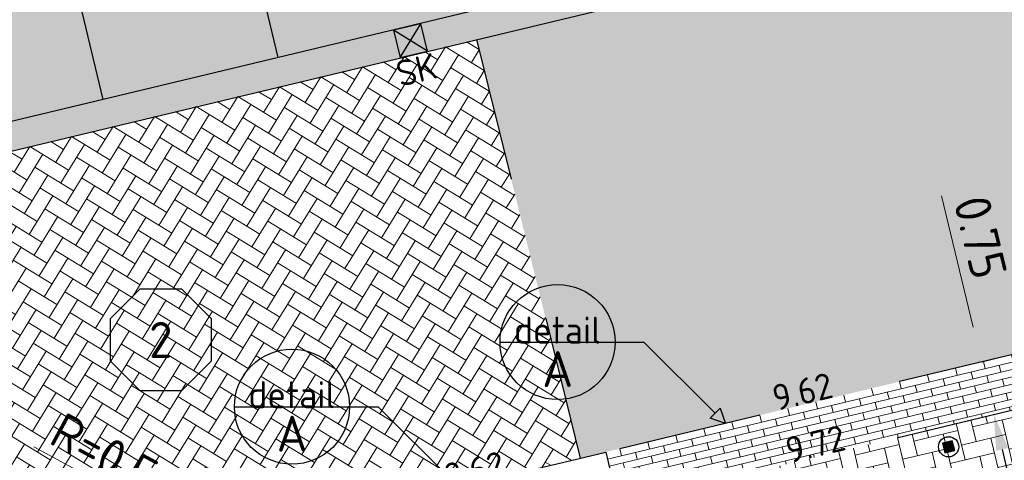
# Model space of a CAD drawing. Header units: metres. Extents: x 234325 to 234582, y 557584 to 557743.
# Tile 3 of 21: x 234390.61 to 234404.29, y 557676.3 to 557682.43. Entities that reach past the tile are written whole.
import ezdxf
from ezdxf.enums import TextEntityAlignment as Align

# ---------------------------------------------------------------- set-up
doc = ezdxf.new("R2010")
doc.units = ezdxf.units.M
doc.header["$PDMODE"] = 33
doc.linetypes.add('XX-HIDDEN', pattern=[4, 2, -2])
doc.layers.get('0').update_dxf_attribs({"lineweight": 25})
doc.layers.get('Defpoints').update_dxf_attribs({"lineweight": 25})
for name, color, linetype, lineweight in [('N-WE-IE-MEUBILAIR_WEGMEUBILAIR_PAAL-S', 7, 'Continuous', 25), ('N-WE-RI-KOLK-S', 7, 'Continuous', 25), ('N-WE-RI-KOLK-T18', 7, 'Continuous', 18), ('N-WE-VH-GOOT-G', 170, 'Continuous', 25), ('N-WE-VH-GOOT-V', 253, 'Continuous', 18), ('N-WE-VH-KANTOPSLUITING_VOORKANTBAND-G', 7, 'Continuous', 25), ('N-WE-VH-M', 7, 'Continuous', 18), ('N-WE-VH-MATERIAALGRENS-G', 7, 'XX-HIDDEN', 25), ('N-WE-VH-VERHARDING_BETONSTRAATSTEEN-A-200', 252, 'Continuous', 18), ('N-WE-VW-MARKERING_PARKEERVAK-G', 7, 'Continuous', 25), ('X-XX-AL-HOOGTELABEL-S', 7, 'Continuous', 25), ('X-XX-AL-VERWIJZING-S', 7, 'Continuous', 25)]:
    doc.layers.add(name, color=color, linetype=linetype, lineweight=lineweight)
doc.styles.add('NLCS-ISO', font='NLCS-ISO.ttf')
doc.styles.add('NLCS-ISO-ANNOTATIVE-T18', font='NLCS-ISO.ttf', dxfattribs={"height": 1.8})
doc.styles.add('NLCS-ISO-M200-T18', font='NLCS-ISO.ttf', dxfattribs={"height": 0.36})
doc.styles.add('NLCS-ISO-M200-T25', font='NLCS-ISO.ttf', dxfattribs={"height": 0.5})
doc.dimstyles.new('NLCS-M200-T25-PIJL_L2_H1', dxfattribs={"dimscale": 0.2, "dimtxt": 2.5, "dimasz": 2.5, "dimexe": 2, "dimexo": 2, "dimgap": 0.7, "dimtad": 1, "dimzin": 0, "dimdsep": 46, "dimtxsty": 'NLCS-ISO-M200-T25', "dimcen": 0, "dimdle": 2, "dimclrd": 256, "dimclre": 256, "dimclrt": 256, "dimadec": 1, "dimazin": 0, "dimtfac": 1, "dimtdec": 3, "dimtofl": 0, "dimtmove": 0, "dimatfit": 3, "dimfxl": 2, "dimfxlon": 1, "dimtfillclr": 256, "dimtolj": 1, "dimtzin": 0, "dimlwd": -1, "dimlwe": -1, "dimarcsym": 0})

# ---------------------------------------------------------------- blocks, each defined once
blk = doc.blocks.new('SIE-WEG_PAAL_VAST-SO')
blk.add_hatch(color=256).paths.add_polyline_path([(0.09362552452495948, 0.09344250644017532), (-0.0932505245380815, 0.09344250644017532), (-0.09325052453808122, -0.09343354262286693), (0.09362552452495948, -0.09343354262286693)])
at = {"flags": 128}
blk.add_lwpolyline([(0.09362552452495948, 0.09344250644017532), (-0.09325052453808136, 0.09344250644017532), (-0.09325052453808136, -0.09343354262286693), (0.09362552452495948, -0.09343354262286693)], close=True, dxfattribs=at)
blk.add_circle((0.0004999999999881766, 1.195175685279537e-05), 0.1875)
blk = doc.blocks.new('*D42')
at = {"layer": 'Defpoints', "color": 0, "transparency": 16777216}
for p in [(234393.5596429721, 557674.9945600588), (234393.9994673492, 557674.7567481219)]:
    blk.add_point(p, dxfattribs=at)
at = {"layer": 'N-WE-VH-M', "transparency": 16777216}
blk.add_line((234390.8063423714, 557676.4832627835), (234393.1198185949, 557675.2323719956), dxfattribs=at)
blk.add_solid([(234393.1594539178, 557675.3056760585), (234393.0801832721, 557675.1590679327), (234393.5596429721, 557674.9945600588)], dxfattribs=at)
at = {"layer": 'N-WE-VH-M', "transparency": 16777216, "insert": (234391.9286616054, 557676.3197863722), "char_height": 0.5, "attachment_point": 5, "rotation": 331.60002184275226, "style": 'NLCS-ISO-M200-T25'}
blk.add_mtext('\\A1;R=0.50', dxfattribs=at)
blk = doc.blocks.new('N-SRI-KOLK_STRAAT_300X300-SO')
h = blk.add_hatch(color=256)
h.dxf.hatch_style = 1
h.paths.add_polyline_path([(0.7499999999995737, 1.500000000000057), (-0.7500000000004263, 1.500000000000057), (-4.263256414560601e-13, 0.7500000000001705)])
h.paths.add_polyline_path([(-4.262840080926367e-13, 0.7500000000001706), (-0.7500000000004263, 2.842170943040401e-13), (0.7499999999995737, 2.842170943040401e-13)])
for p, q in [((-0.7500000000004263, 2.842170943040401e-13), (0.7499999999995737, 1.500000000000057)), ((0.7499999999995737, 2.842170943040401e-13), (-0.7500000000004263, 1.500000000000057))]:
    blk.add_line(p, q)
at = {"flags": 128}
blk.add_lwpolyline([(-0.7500000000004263, 2.842170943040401e-13), (0.7499999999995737, 2.842170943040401e-13), (0.7499999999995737, 1.500000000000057), (-0.7500000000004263, 1.500000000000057)], close=True, dxfattribs=at)
blk = doc.blocks.new('*D67')
at = {"layer": 'Defpoints', "color": 0, "transparency": 16777216}
for p in [(234403.9700543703, 557677.6619285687), (234404.1449501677, 557676.9326059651), (234404.149403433, 557676.933673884)]:
    blk.add_point(p, dxfattribs=at)
at = {"layer": 'N-WE-VH-M', "transparency": 16777216}
for p, q in [((234403.8579104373, 557678.1492115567), (234403.4195049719, 557679.9773802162)), ((234403.9745076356, 557677.6629964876), (234404.3634796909, 557677.7562742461)), ((234404.149403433, 557676.933673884), (234404.5383754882, 557677.0269516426)), ((234404.2660006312, 557676.447458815), (234404.3825978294, 557675.9612437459))]:
    blk.add_line(p, q, dxfattribs=at)
for points in [[(234403.9389462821, 557678.168644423), (234403.7768745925, 557678.1297786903), (234403.9745076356, 557677.6629964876)], [(234404.347036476, 557676.4668916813), (234404.1849647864, 557676.4280259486), (234404.149403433, 557676.933673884)]]:
    blk.add_solid(points, dxfattribs=at)
at = {"layer": 'N-WE-VH-M', "transparency": 16777216, "insert": (234403.9596568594, 557679.3973492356), "char_height": 0.5, "attachment_point": 5, "rotation": 283.48521249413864, "style": 'NLCS-ISO-M200-T25'}
blk.add_mtext('\\A1;0.75', dxfattribs=at)
blk = doc.blocks.new('*D68')
at = {"layer": 'Defpoints', "color": 0, "transparency": 16777216}
for p in [(234404.149403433, 557676.933673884), (234405.1476860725, 557672.7511563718), (234405.1521393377, 557672.7522242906)]:
    blk.add_point(p, dxfattribs=at)
at = {"layer": 'N-WE-VH-M', "transparency": 16777216}
for p, q in [((234404.1449501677, 557676.9326059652), (234403.7559781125, 557676.8393282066)), ((234404.261547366, 557676.4463908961), (234405.0310888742, 557673.2373714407)), ((234405.1476860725, 557672.7511563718), (234404.7587140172, 557672.6578786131))]:
    blk.add_line(p, q, dxfattribs=at)
for points in [[(234404.3425832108, 557676.4658237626), (234404.1805115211, 557676.4269580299), (234404.1449501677, 557676.9326059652)], [(234405.112124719, 557673.2568043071), (234404.9500530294, 557673.2179385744), (234405.1476860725, 557672.7511563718)]]:
    blk.add_solid(points, dxfattribs=at)
at = {"layer": 'N-WE-VH-M', "transparency": 16777216, "insert": (234405.0255658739, 557674.9328269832), "char_height": 0.5, "attachment_point": 5, "rotation": 283.48521249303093, "style": 'NLCS-ISO-M200-T25'}
blk.add_mtext('\\A1;4.30', dxfattribs=at)
blk = doc.blocks.new('SAL-VERWIJZING_DETAIL_RECHTSONDER-SO')
for p, q in [((-31.31370849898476, 11.31370849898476), (-11.31370849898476, 11.31370849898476)), ((-11.31370849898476, 11.31370849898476), (-1.414213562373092, 1.414213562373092)), ((-2.121320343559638, 0.7071067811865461), (-0.7071067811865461, 2.121320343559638)), ((-0.7071067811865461, 2.121320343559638), (0, 0)), ((0, 0), (-2.121320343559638, 0.7071067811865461))]:
    blk.add_line(p, q)
blk.add_circle((-23.31370849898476, 11.31370849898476), 8)
at = {"lineweight": 50, "style": 'NLCS-ISO'}
blk.add_attdef('...', text='', height=5, dxfattribs=at).set_placement((-23.31370849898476, 9.978277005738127), align=Align.BOTTOM_CENTER)
at = {"lineweight": 25, "style": 'NLCS-ISO'}
blk.add_attdef('..', text='', height=2.5, dxfattribs=at).set_placement((-23.29685200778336, 10.05789640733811), align=Align.TOP_CENTER)
blk = doc.blocks.new('SAL-VERWIJZING_MATERIAALNUMMER_HERSTRATEN-SO')
at = {"flags": 128}
blk.add_lwpolyline([(-3.520325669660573, -1.457197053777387), (-1.458853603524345, -3.519639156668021), (1.457194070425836, -3.520325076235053), (3.519636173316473, -1.458853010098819), (3.520322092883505, 1.457194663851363), (1.458850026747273, 3.519636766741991), (-1.457197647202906, 3.520322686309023), (-3.519639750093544, 1.458850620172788), (-3.520325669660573, -1.457197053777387)], close=True, dxfattribs=at)
at = {"style": 'NLCS-ISO'}
blk.add_attdef('MATERIAALNUMMER', text='', height=2.5, dxfattribs=at).set_placement((-1.788388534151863e-06, -1.194963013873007e-06), align=Align.MIDDLE_CENTER)
blk = doc.blocks.new('SAL-HOOGTELABEL-SO')
at = {"color": 0, "linetype": 'ByBlock', "lineweight": -2, "style": 'NLCS-ISO-ANNOTATIVE-T18'}
blk.add_attdef('HOOGTE', text='', height=1.8, dxfattribs=at).set_placement((2.787733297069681, 1.70530256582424e-14), align=Align.RIGHT)

msp = doc.modelspace()

# ---------------------------------------------------------------- hatches: boundary and pattern name
at = {"layer": 'N-WE-VH-GOOT-V', "true_color": 0x636466, "transparency": 33554623}
h = msp.add_hatch(color=251, dxfattribs=at)
h.dxf.hatch_style = 1
edge = h.paths.add_edge_path()
edge.add_arc((234414.1146751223, 557686.7789523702), 0.5000000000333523, 205.0221715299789, 283.4852124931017, ccw=False)
edge.add_line((234413.6616030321, 557686.5674678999), (234384.4728000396, 557679.5678233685))
edge.add_line((234384.4728000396, 557679.5678233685), (234384.5660777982, 557679.1788513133))
edge.add_line((234384.5660777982, 557679.1788513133), (234414.2312723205, 557686.2927373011))
at = {"layer": 'N-WE-VH-VERHARDING_BETONSTRAATSTEEN-A-200', "transparency": 33554623}
h = msp.add_hatch(dxfattribs=at)
h.set_pattern_fill('AVH-BSS_KEIFORMAAT_KEPER-SO', color=256, scale=2, angle=58.48521249, pattern_type=2)
h.set_pattern_definition([(58.48521249, (234380.9337220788, 557705.0449305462), (-0.06925520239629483, 0.2887970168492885), [0.63, -0.21]), (328.48521249, (234380.5756698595, 557705.2644723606), (-0.06925520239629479, 0.2887970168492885), [0.63, -0.21])])
edge = h.paths.add_edge_path()
edge.add_line((234413.8928252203, 557719.1188240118), (234391.5452497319, 557713.7597455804))
edge.add_line((234391.5452497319, 557713.7597455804), (234389.7232313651, 557713.3228149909))
edge.add_arc((234389.6066341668, 557713.80903006), 0.5000000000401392, 193.6369231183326, 283.4852124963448, ccw=False)
edge.add_line((234389.1207295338, 557713.6911458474), (234390.6363008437, 557707.3716653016))
edge.add_line((234390.6363008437, 557707.3716653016), (234408.1682180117, 557711.575920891))
edge.add_line((234408.1682180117, 557711.575920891), (234408.4849806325, 557711.6518824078))
edge.add_arc((234408.7181750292, 557710.6794522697), 1.000000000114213, 13.485212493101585, 103.48521250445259, ccw=False)
edge.add_line((234409.6906051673, 557710.9126466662), (234411.5561603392, 557703.1332055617))
edge.add_arc((234410.5837302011, 557702.9000111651), 1.000000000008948, -76.51478751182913, 13.485212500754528, ccw=False)
edge.add_line((234410.8169245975, 557701.927581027), (234410.5001619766, 557701.8516195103))
edge.add_line((234410.5001619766, 557701.8516195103), (234393.1155209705, 557697.6826816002))
edge.add_line((234393.1155209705, 557697.6826816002), (234394.5562734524, 557691.8580733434))
edge.add_line((234394.5562734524, 557691.8580733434), (234411.8993283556, 557696.0170386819))
edge.add_line((234411.8993283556, 557696.0170386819), (234412.2160909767, 557696.0930001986))
edge.add_arc((234412.4492853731, 557695.1205700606), 0.9999999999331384, 13.485212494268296, 103.48521248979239, ccw=False)
edge.add_line((234413.4217155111, 557695.353764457), (234415.2872706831, 557687.5743233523))
edge.add_arc((234414.3148405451, 557687.3411289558), 0.9999999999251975, -76.51478751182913, 13.485212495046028, ccw=False)
edge.add_line((234414.5480349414, 557686.3686988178), (234414.2312723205, 557686.2927373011))
edge.add_line((234414.2312723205, 557686.2927373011), (234396.9575306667, 557682.1503936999))
edge.add_line((234396.9575306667, 557682.1503936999), (234398.3982858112, 557676.3257860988))
edge.add_line((234398.3982858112, 557676.3257860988), (234398.752700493, 557676.4107767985))
edge.add_line((234398.752700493, 557676.4107767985), (234404.781767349, 557677.8565820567))
edge.add_line((234404.781767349, 557677.8565820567), (234404.9276396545, 557677.8915630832))
edge.add_line((234404.9276396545, 557677.8915630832), (234422.5677306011, 557682.121759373))
edge.add_arc((234423.5264770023, 557681.8374965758), 0.9999999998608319, 145.8816662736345, 163.4852125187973, ccw=False)
edge.add_line((234422.6985961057, 557682.3984005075), (234413.8928252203, 557719.1188240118))
h = msp.add_hatch(dxfattribs=at)
h.set_pattern_fill('AVH-BSS_KEIFORMAAT_ELLEBOOG-SO', color=256, scale=2, angle=13.49088131, pattern_type=2)
h.set_pattern_definition([(13.49088131, (234384.7584869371, 557689.09716663), (0.1552144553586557, 0.2531965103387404), [0.6299999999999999, -0.21]), (283.49088131, (234384.6605048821, 557689.5055775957), (0.1552144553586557, 0.2531965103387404), [0.6299999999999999, -0.21])])
edge = h.paths.add_edge_path()
edge.add_arc((234412.0159255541, 557695.5308236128), 0.5000000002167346, 181.9482534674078, 193.4852124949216, ccw=False)
edge.add_line((234411.5162145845, 557695.5138251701), (234384.7584869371, 557689.09716663))
edge.add_line((234384.7584869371, 557689.09716663), (234386.9038753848, 557680.1508093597))
edge.add_line((234386.9038753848, 557680.1508093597), (234413.6616030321, 557686.5674678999))
edge.add_arc((234414.1146751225, 557686.7789523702), 0.5000000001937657, 193.4852124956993, 205.0221715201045, ccw=False)
edge.add_line((234413.6284600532, 557686.6623551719), (234411.5297104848, 557695.4142264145))
h = msp.add_hatch(dxfattribs=at)
h.set_pattern_fill('AVH-BSS_KEIFORMAAT_KEPER-SO', color=256, scale=2, angle=58.48521249, pattern_type=2)
h.set_pattern_definition([(58.48521249, (234386.9971531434, 557679.7618373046), (-0.06925520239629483, 0.2887970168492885), [0.63, -0.21]), (328.48521249, (234386.6391009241, 557679.981379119), (-0.06925520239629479, 0.2887970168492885), [0.63, -0.21])])
edge = h.paths.add_edge_path()
edge.add_line((234386.9971531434, 557679.7618373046), (234396.9575306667, 557682.1503936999))
edge.add_line((234396.9575306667, 557682.1503936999), (234398.3982859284, 557676.3257856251))
edge.add_line((234398.3982859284, 557676.3257856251), (234397.7802703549, 557676.177582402))
edge.add_line((234397.7802703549, 557676.177582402), (234393.8828701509, 557675.242963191))
edge.add_arc((234393.9994673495, 557674.7567481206), 0.5000000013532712, 103.4852124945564, 122.2953567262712)
edge.add_line((234393.7323254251, 557675.1794006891), (234388.4049007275, 557673.8914725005))
edge.add_line((234388.4049007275, 557673.8914725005), (234386.9971531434, 557679.7618373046))
at = {"layer": 'N-WE-VH-VERHARDING_BETONSTRAATSTEEN-A-200', "true_color": 0x000000, "transparency": 33554623}
h = msp.add_hatch(dxfattribs=at)
h.set_pattern_fill('AVH-BSS_WAALFORMAAT_HALFST-SO', color=18, scale=2, angle=-76.51478751, pattern_type=2)
h.set_pattern_definition([(13.48521248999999, (234404.781767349, 557677.8565820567), (-0.02331943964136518, 0.09724301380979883), []), (283.48521249, (234404.781767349, 557677.8565820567), (0.2178054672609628, -0.05060413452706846), [0.1, -0.1])])
h.paths.add_polyline_path([(234404.781767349, 557677.8565820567), (234398.752700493, 557676.4107767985), (234398.9275962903, 557675.681454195), (234404.9566631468, 557677.1272594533)])
at = {"layer": 'N-WE-VH-VERHARDING_BETONSTRAATSTEEN-A-200', "transparency": 33554623}
h = msp.add_hatch(dxfattribs=at)
h.set_pattern_fill('AVH-BSS_KEIFORMAAT_ELLEBOOG-SO', color=256, scale=2, angle=13.49088131, pattern_type=2)
h.set_pattern_definition([(13.49088131, (234399.9303321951, 557671.5000046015), (0.1552144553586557, 0.2531965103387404), [0.6299999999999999, -0.21]), (283.49088131, (234399.8323501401, 557671.9084155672), (0.1552144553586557, 0.2531965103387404), [0.6299999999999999, -0.21])])
edge = h.paths.add_edge_path()
edge.add_arc((234405.0442290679, 557677.4053461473), 0.3500000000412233, 13.4852125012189, 103.4852124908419)
edge.add_line((234404.9626110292, 557677.7456966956), (234405.1025276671, 557677.1622386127))
edge.add_line((234405.1025276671, 557677.1622386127), (234404.9566631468, 557677.1272594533))
edge.add_line((234404.9566631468, 557677.1272594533), (234398.9275962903, 557675.681454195))
edge.add_line((234398.9275962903, 557675.681454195), (234399.9303321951, 557671.5000046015))
edge.add_line((234399.9303321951, 557671.5000046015), (234406.7408340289, 557673.133202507))
edge.add_arc((234406.9494367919, 557673.7488199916), 0.6500000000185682, 193.4852124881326, 251.28098500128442, ccw=False)
edge.add_line((234406.3173572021, 557673.5972436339), (234405.3845796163, 557677.4869641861))

# ---------------------------------------------------------------- linework, layer by layer
at = {"layer": 'N-WE-VH-GOOT-G', "color": 7, "flags": 128}
msp.add_lwpolyline([(234413.6616030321, 557686.5674678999), (234384.4728000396, 557679.5678233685), (234384.5660777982, 557679.1788513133), (234414.2312723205, 557686.2927373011)], dxfattribs=at)
at = {"layer": 'N-WE-VH-KANTOPSLUITING_VOORKANTBAND-G', "flags": 128}
msp.add_lwpolyline([(234397.9551661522, 557675.4482597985), (234397.7802703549, 557676.177582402), (234398.752700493, 557676.4107767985), (234398.9275962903, 557675.681454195)], dxfattribs=at)
at = {"layer": 'N-WE-VH-MATERIAALGRENS-G', "flags": 128}
for points in [[(234396.9575306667, 557682.1503936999), (234398.3982858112, 557676.3257860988)], [(234404.781767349, 557677.8565820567), (234398.752700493, 557676.4107767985)], [(234398.9275962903, 557675.681454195), (234404.9566631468, 557677.1272594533)]]:
    msp.add_lwpolyline(points, dxfattribs=at)
at = {"layer": 'N-WE-VW-MARKERING_PARKEERVAK-G', "flags": 128}
for points in [[(234392.0517129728, 557690.8461246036), (234394.1971014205, 557681.8997673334)], [(234389.6206376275, 557690.2631386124), (234391.7660260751, 557681.3167813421)]]:
    msp.add_lwpolyline(points, dxfattribs=at)

# ---------------------------------------------------------------- block references
at = {"layer": 'N-WE-IE-MEUBILAIR_WEGMEUBILAIR_PAAL-S', "xscale": 0.75, "yscale": 0.75, "zscale": 0.2, "rotation": 13.4852124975}
msp.add_blockref('SIE-WEG_PAAL_VAST-SO', (234403.5170228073, 557676.4838033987), dxfattribs=at)
at = {"layer": 'N-WE-RI-KOLK-S', "xscale": 0.26, "yscale": 0.26, "zscale": 0.2, "rotation": 13.48521249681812}
msp.add_blockref('N-SRI-KOLK_STRAAT_300X300-SO', (234396.0848998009, 557681.9438452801), dxfattribs=at)
at = {"layer": 'X-XX-AL-HOOGTELABEL-S', "xscale": 0.2, "yscale": 0.2, "zscale": 0.2, "rotation": 13.48521249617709}
for p, values in [((234401.3935524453, 557677.0440684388), {'HOOGTE': '9.62'}), ((234401.5684482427, 557676.3147458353), {'HOOGTE': '9.72'}), ((234396.8323297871, 557675.9502607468), {'HOOGTE': '9.62'})]:
    msp.add_blockref('SAL-HOOGTELABEL-SO', p, dxfattribs=at).add_auto_attribs(values)
at = {"layer": 'X-XX-AL-VERWIJZING-S', "lineweight": 25, "xscale": 0.2, "yscale": 0.2, "zscale": 0.2}
msp.add_blockref('SAL-VERWIJZING_MATERIAALNUMMER_HERSTRATEN-SO', (234392.5689417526, 557677.9706202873), dxfattribs=at).add_auto_attribs({'MATERIAALNUMMER': '2'})
at = {"layer": 'X-XX-AL-VERWIJZING-S', "lineweight": 25}
ref = msp.add_blockref('SAL-VERWIJZING_DETAIL_RECHTSONDER-SO', (234400.4150462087, 557676.8094169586), dxfattribs=dict(at, xscale=0.1, yscale=0.1, zscale=0.2))
ref.add_attrib('...', 'detail', dxfattribs={"layer": '0', "lineweight": 50, "height": 0.375, "style": 'NLCS-ISO'}).set_placement((234398.0836753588, 557677.8072446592), align=Align.BOTTOM_CENTER)
ref.add_attrib('..', 'A', dxfattribs={"layer": '0', "lineweight": 25, "height": 0.5, "style": 'NLCS-ISO'}).set_placement((234398.0853610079, 557677.8152065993), align=Align.TOP_CENTER)
ref = msp.add_blockref('SAL-VERWIJZING_DETAIL_RECHTSONDER-SO', (234396.7237190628, 557675.9107616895, 9.80789391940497), dxfattribs=dict(at, xscale=0.1, yscale=0.1, zscale=0.2))
ref.add_attrib('...', 'detail', dxfattribs={"layer": '0', "lineweight": 50, "height": 0.375, "style": 'NLCS-ISO'}).set_placement((234394.3923482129, 557676.9085893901, 9.80789391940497), align=Align.BOTTOM_CENTER)
ref.add_attrib('..', 'A', dxfattribs={"layer": '0', "lineweight": 25, "height": 0.5, "style": 'NLCS-ISO'}).set_placement((234394.394033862, 557676.9165513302, 9.80789391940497), align=Align.TOP_CENTER)

# ---------------------------------------------------------------- texts
at = {"layer": 'N-WE-RI-KOLK-T18', "lineweight": 25, "style": 'NLCS-ISO-M200-T18'}
msp.add_text('SK', height=0.36, rotation=13.48521249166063, dxfattribs=at).set_placement((234395.895275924, 557681.4877699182))

# ---------------------------------------------------------------- dimensions: what is measured, and where the dimension line sits
at = {"layer": 'N-WE-VH-M'}
dim = msp.add_linear_dim(base=(234404.149403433, 557676.933673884), p1=(234403.9700543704, 557677.6619285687), p2=(234404.1449501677, 557676.9326059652), angle=283.4852124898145, dimstyle='NLCS-M200-T25-PIJL_L2_H1', dxfattribs=at)
dim.commit()
dim.dimension.update_dxf_attribs({"geometry": '*D67', "text_midpoint": (234403.5804091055, 557679.306403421), "dimtype": 161})
dim = msp.add_radius_dim(center=(234393.9994673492, 557674.7567481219), mpoint=(234393.5596429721, 557674.9945600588), dimstyle='NLCS-M200-T25-PIJL_L2_H1', override={"dimpost": 'R=<>'}, dxfattribs=at)
dim.commit()
dim.dimension.update_dxf_attribs({"geometry": '*D42', "text_midpoint": (234391.9286616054, 557676.3197863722)})
dim = msp.add_aligned_dim(p1=(234404.149403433, 557676.933673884), p2=(234405.1521393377, 557672.7522242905), distance=-0.004579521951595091, dimstyle='NLCS-M200-T25-PIJL_L2_H1', dxfattribs=at)
dim.commit()
dim.dimension.update_dxf_attribs({"geometry": '*D68', "text_midpoint": (234405.0255658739, 557674.9328269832)})

doc.saveas('drawing.dxf')
